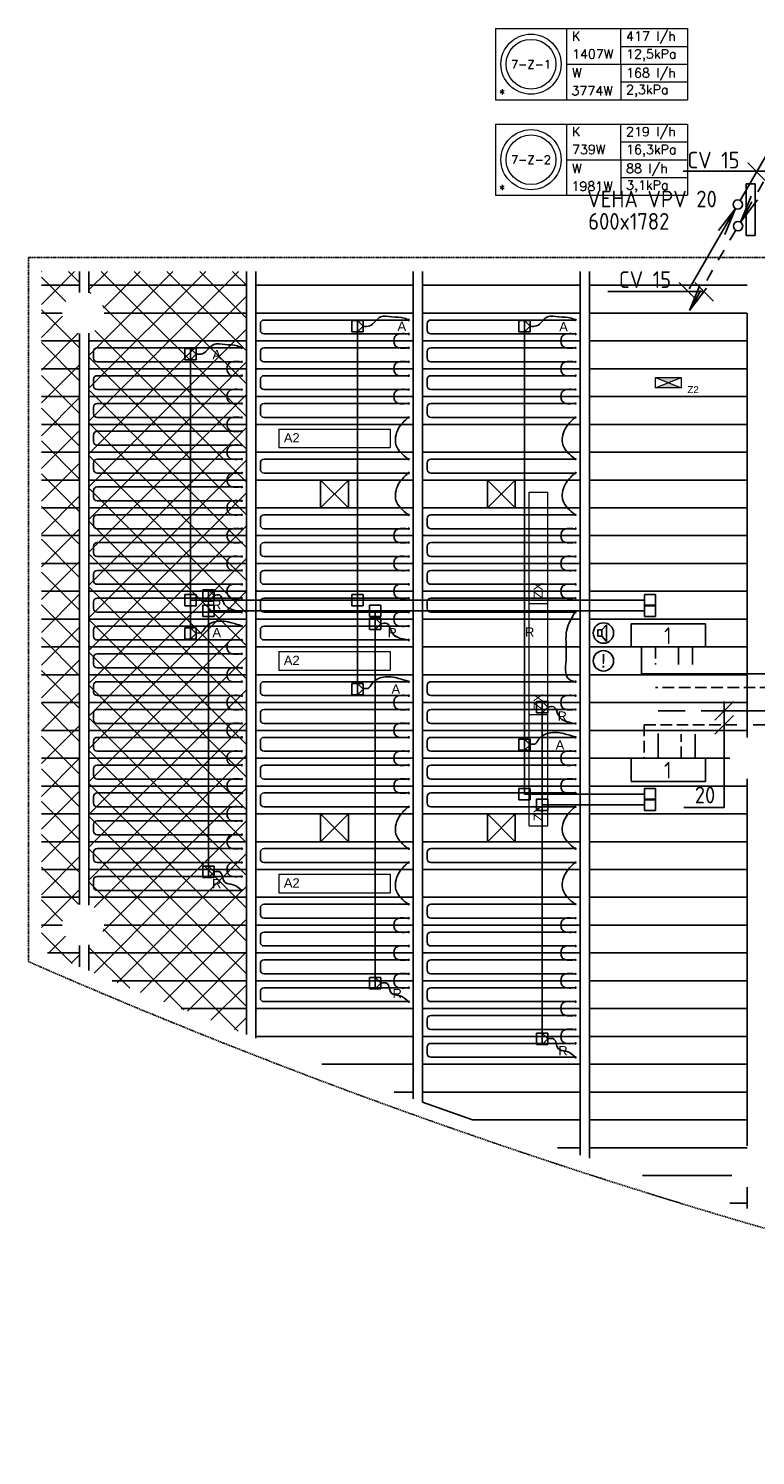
# Model space of a CAD drawing. Extents: x 51386 to 237147, y -567529 to -237881.
# Tile 3 of 16: x 109491 to 117331, y -283558 to -268171. Entities that reach past the tile are written whole.
import ezdxf
from ezdxf.enums import TextEntityAlignment as Align

# ---------------------------------------------------------------- set-up
doc = ezdxf.new("R2010")
doc.units = 0
doc.header["$LTSCALE"] = 25
for name, pattern in [('2322105', [47, 40, -7]), ('2322106', [47, 5, -2, 5, -2, 5, -2, 5, -2, 5, -2, 5, -7]), ('2322107', [2000, 1000, 1000]), ('2322108', [7, 5, -2]), ('DASHED', [0.75, 0.5, -0.25]), ('HIDDEN', [0.375, 0.25, -0.125])]:
    doc.linetypes.add(name, pattern=pattern)
doc.layers.get('0').update_dxf_attribs({"linetype": 'CONTINUOUS'})
for name, color, linetype in [('000Vermogens2', 7, 'CONTINUOUS'), ('60', 7, 'CONTINUOUS'), ('60-CV', 3, 'CONTINUOUS'), ('60-TXT', 1, 'CONTINUOUS'), ('62-GKW', 3, 'CONTINUOUS'), ('7KADERHALMOS', 2, 'CONTINUOUS'), ('Aansluiting CV en GKW', 2, 'CONTINUOUS'), ('Hoofdconstructie', 5, 'CONTINUOUS'), ('KP-koppelingen', 6, 'CONTINUOUS'), ('KP-leidingen(aanvoer)', 5, 'CONTINUOUS'), ('KP-leidingen(retour)', 1, 'CONTINUOUS'), ('KP-Lucht aanvoer', 6, 'CONTINUOUS'), ('KP-Melders', 3, 'CONTINUOUS'), ('KP-panelen', 1, 'CONTINUOUS'), ('KP-registers', 4, 'CONTINUOUS'), ('KP-slangen', 7, 'CONTINUOUS'), ('KP-tekst', 7, 'CONTINUOUS'), ('SYM-W', 7, 'CONTINUOUS'), ('WL5501--', 130, 'CONTINUOUS'), ('WL5501--_GKW-A', 4, 'CONTINUOUS'), ('WL5502--', 130, 'CONTINUOUS'), ('WL5502--_GKW-R', 4, 'HIDDEN'), ('WL561---_AANVOER', 10, 'CONTINUOUS'), ('WL561---_RETOUR', 10, 'CONTINUOUS'), ('WM570---_MATEN-M', 7, 'CONTINUOUS')]:
    doc.layers.add(name, color=color, linetype=linetype)
doc.layers.add('KP-Aluminium', color=8, linetype='CONTINUOUS', lineweight=18)
doc.layers.add('KP-Verlichting', color=2, linetype='CONTINUOUS', lineweight=18)
doc.styles.add('arial', font='ARIAL.TTF')
doc.styles.add('ISO', font='ISO.SHX')
doc.styles.add('VERWOL-1', font='ROMANS.SHX')
pattern_1 = [(45, (0, 3e-05), (-176.7767, 176.7767), []), (135, (0, 3e-05), (-176.7767, -176.7767), [])]

# ---------------------------------------------------------------- blocks, each defined once
blk = doc.blocks.new('Register A')
at = {"layer": 'KP-registers', "linetype": 'Continuous'}
for p, q in [((50, 115), (50, 185)), ((90, 225), (1644, 225)), ((90, 75), (1644, 75))]:
    blk.add_line(p, q, dxfattribs=at)
for centre in [(1650, 225), (1650, 75)]:
    blk.add_circle(centre, 6, dxfattribs=at)
for centre, start, end in [((90, 185), 90, 180), ((90, 115), 180, 270)]:
    blk.add_arc(centre, 40, start, end, dxfattribs=at)
blk = doc.blocks.new('002')
at = {"layer": '60', "color": 1, "linetype": 'Continuous'}
for p in [(-5.25, -9.09), (-2.08, -2.82), (-1.4, -3.22)]:
    blk.add_line(p, (-0.25, -0.43), dxfattribs=at)
blk.add_circle((0, 0), 0.5, dxfattribs=at)
blk = doc.blocks.new('004')
at = {"layer": '60', "color": 1, "linetype": 'Continuous'}
for p, q in [((3.42, 6.7), (5.25, 9.09)), ((4, 6.93), (5.25, 9.09)), ((4.1, 6.31), (5.25, 9.09)), ((2.75, 4.76), (3.38, 5.85)), ((1.5, 2.6), (2.13, 3.68)), ((0.25, 0.43), (0.88, 1.52))]:
    blk.add_line(p, q, dxfattribs=at)
blk.add_circle((0, 0), 0.5, dxfattribs=at)
blk = doc.blocks.new('001')
at = {"layer": '60', "color": 1, "linetype": 'Continuous'}
for p in [(0.25, 0.43), (3.42, 6.7), (4.1, 6.31)]:
    blk.add_line(p, (5.25, 9.09), dxfattribs=at)
blk.add_circle((0, 0), 0.5, dxfattribs=at)
blk = doc.blocks.new('005')
at = {"layer": '60', "color": 1, "linetype": 'Continuous'}
for p, q in [((-2.08, -2.82), (-0.25, -0.43)), ((-1.5, -2.6), (-0.25, -0.43)), ((-1.4, -3.22), (-0.25, -0.43)), ((-2.75, -4.76), (-2.13, -3.68)), ((-4, -6.93), (-3.38, -5.85)), ((-5.25, -9.09), (-4.63, -8.01))]:
    blk.add_line(p, q, dxfattribs=at)
blk.add_circle((0, 0), 0.5, dxfattribs=at)
blk = doc.blocks.new('$MAAT')
at = {"layer": 'SYM-W', "color": 1}
blk.add_line((1, 1), (-1, -1), dxfattribs=at)

msp = doc.modelspace()

# ---------------------------------------------------------------- hatches: boundary and pattern name
at = {"layer": 'KP-Aluminium', "linetype": 'Continuous'}
h = msp.add_hatch(dxfattribs=at)
h.set_pattern_fill('ANSI37', color=256, scale=2000, style=0)
h.set_pattern_definition(pattern_1)
h.paths.add_polyline_path([(110041, -275739), (109630, -275739), (109630, -276039), (110041, -276039)])
h.paths.add_polyline_path([(110041, -275439), (109630, -275439), (109630, -275739), (110041, -275739)])
h.paths.add_polyline_path([(110041, -275139), (109630, -275139), (109630, -275439), (110041, -275439)])
h.paths.add_polyline_path([(110041, -274839), (109630, -274839), (109630, -275139), (110041, -275139)])
h.paths.add_polyline_path([(110041, -274539), (109630, -274539), (109630, -274839), (110041, -274839)])
h.paths.add_polyline_path([(110041, -274239), (109630, -274239), (109630, -274539), (110041, -274539)])
h.paths.add_polyline_path([(110041, -273939), (109630, -273939), (109630, -274239), (110041, -274239)])
h.paths.add_polyline_path([(110041, -273639), (109630, -273639), (109630, -273939), (110041, -273939)])
h.paths.add_polyline_path([(110041, -273339), (109630, -273339), (109630, -273639), (110041, -273639)])
h.paths.add_polyline_path([(110041, -273039), (109630, -273039), (109630, -273339), (110041, -273339)])
h.paths.add_polyline_path([(110041, -272739), (109630, -272739), (109630, -273039), (110041, -273039)])
h.paths.add_polyline_path([(110041, -272439), (109630, -272439), (109630, -272739), (110041, -272739)])
h.paths.add_polyline_path([(110041, -272139), (109630, -272139), (109630, -272439), (110041, -272439)])
h.paths.add_polyline_path([(110041, -271839), (109630, -271839), (109630, -272139), (110041, -272139)])
h.paths.add_polyline_path([(110041, -271539), (109630, -271539), (109630, -271839), (110041, -271839)])
h.paths.add_polyline_path([(109855, -271239), (109630, -271239), (109630, -271539), (110041, -271539), (110041, -271460, -0.364674)])
h.paths.add_polyline_path([(110041, -271017), (110041, -270939), (109630, -270939), (109630, -271239), (109855, -271239, -0.364674)])
h.paths.add_polyline_path([(110041, -270789), (109630, -270789), (109630, -270939), (110041, -270939)])
h = msp.add_hatch(dxfattribs=at)
h.set_pattern_fill('ANSI37', color=256, scale=2000, style=0)
h.set_pattern_definition(pattern_1)
h.paths.add_polyline_path([(111841, -270789), (110141, -270789), (110141, -270939), (111841, -270939)])
h.paths.add_polyline_path([(111841, -270939), (110141, -270939), (110141, -271022, -0.335287), (110305, -271239), (111841, -271239)])
h.paths.add_polyline_path([(111841, -271239), (110305, -271239, -0.335287), (110141, -271455), (110141, -271539), (111841, -271539)])
h.paths.add_polyline_path([(111841, -271539), (110141, -271539), (110141, -271839), (111841, -271839)])
h.paths.add_polyline_path([(111841, -271839), (110141, -271839), (110141, -272139), (111841, -272139)])
h.paths.add_polyline_path([(111841, -272139), (110141, -272139), (110141, -272439), (111841, -272439)])
h.paths.add_polyline_path([(111841, -272439), (110141, -272439), (110141, -272739), (111841, -272739)])
h.paths.add_polyline_path([(111841, -272739), (110141, -272739), (110141, -273039), (111841, -273039)])
h.paths.add_polyline_path([(111841, -273039), (110141, -273039), (110141, -273339), (111841, -273339)])
h.paths.add_polyline_path([(111841, -273339), (110141, -273339), (110141, -273639), (111841, -273639)])
h.paths.add_polyline_path([(111841, -273639), (110141, -273639), (110141, -273939), (111841, -273939)])
h.paths.add_polyline_path([(111841, -273939), (110141, -273939), (110141, -274239), (111841, -274239)])
h.paths.add_polyline_path([(111841, -274239), (110141, -274239), (110141, -274539), (111841, -274539)])
h.paths.add_polyline_path([(111841, -274539), (110141, -274539), (110141, -274839), (111841, -274839)])
h.paths.add_polyline_path([(111841, -274839), (110141, -274839), (110141, -275139), (111841, -275139)])
h.paths.add_polyline_path([(111841, -275139), (110141, -275139), (110141, -275439), (111841, -275439)])
h.paths.add_polyline_path([(111841, -275439), (110141, -275439), (110141, -275739), (111841, -275739)])
h.paths.add_polyline_path([(111841, -275739), (110141, -275739), (110141, -276039), (111841, -276039)])
h.paths.add_polyline_path([(111841, -276039), (110141, -276039), (110141, -276339), (111841, -276339)])
h.paths.add_polyline_path([(111841, -276339), (110141, -276339), (110141, -276639), (111841, -276639)])
h.paths.add_polyline_path([(111841, -276639), (110141, -276639), (110141, -276939), (111841, -276939)])
h.paths.add_polyline_path([(111841, -276939), (110141, -276939), (110141, -277239), (111841, -277239)])
h.paths.add_polyline_path([(111841, -277239), (110141, -277239), (110141, -277539), (111841, -277539)])
h = msp.add_hatch(dxfattribs=at)
h.set_pattern_fill('ANSI37', color=256, scale=2000, style=0)
h.set_pattern_definition(pattern_1)
h.paths.add_polyline_path([(111841, -277539), (110141, -277539), (110141, -277622, -0.335287), (110305, -277839), (111841, -277839)])
h.paths.add_polyline_path([(111841, -277839), (110305, -277839, -0.101689), (110286, -277927, 0.002135), (110787, -278139), (111841, -278139)])
h.paths.add_polyline_path([(110286, -277927, -0.225897), (110141, -278055), (110141, -278139), (110787, -278139, -0.002135)])
h.paths.add_polyline_path([(110787, -278139), (110141, -278139), (110141, -278330), (110167, -278342), (110392, -278439), (111519, -278439, -0.003109)])
h.paths.add_polyline_path([(111841, -278139), (110787, -278139, 0.003109), (111519, -278439), (111841, -278439)])
h.paths.add_polyline_path([(111841, -278567, -0.001361), (111519, -278439), (110392, -278439), (110545, -278505), (111137, -278739), (111841, -278739)])
h.paths.add_polyline_path([(111841, -278439), (111519, -278439, 0.001361), (111841, -278567)], flags=17)
h.paths.add_polyline_path([(111841, -278739), (111137, -278739), (111841, -279017)])
h.paths.add_polyline_path([(110041, -278139), (109697, -278139), (110041, -278287)])
h.paths.add_polyline_path([(109855, -277839), (109630, -277839), (109630, -277874), (109630, -278003), (109630, -278110), (109697, -278139), (110041, -278139), (110041, -278060, -0.364674)])
h.paths.add_polyline_path([(110041, -277617), (110041, -277539), (109630, -277539), (109630, -277839), (109855, -277839, -0.364674)])
h.paths.add_polyline_path([(110041, -277239), (109630, -277239), (109630, -277539), (110041, -277539)])
h.paths.add_polyline_path([(110041, -276939), (109630, -276939), (109630, -277239), (110041, -277239)])
h.paths.add_polyline_path([(110041, -276639), (109630, -276639), (109630, -276939), (110041, -276939)])
h.paths.add_polyline_path([(110041, -276339), (109630, -276339), (109630, -276639), (110041, -276639)])
h.paths.add_polyline_path([(110041, -276039), (109630, -276039), (109630, -276339), (110041, -276339)])
at = {"layer": 'KP-Verlichting', "linetype": 'Continuous'}
h = msp.add_hatch(color=256, dxfattribs=at)
h.paths.add_polyline_path([(116254, -271932), (116391, -271989), (116528, -271932)])
h.paths.add_polyline_path([(116528, -272045), (116391, -271989), (116254, -272045)])

# ---------------------------------------------------------------- linework, layer by layer
at = {"linetype": 'DASHED'}
msp.add_line((109491, -278232), (109491, -270639), dxfattribs=at)
at = {"layer": '000Vermogens2', "linetype": 'Continuous', "lineweight": 0}
for p, q in [((114526, -268171), (114526, -268938)), ((114526, -268171), (116599, -268171)), ((115294, -268171), (115294, -268938)), ((115879, -268555), (115879, -268171)), ((116599, -268171), (116599, -268938)), ((115879, -268363), (116599, -268363)), ((115294, -268555), (116599, -268555)), ((115879, -268555), (115879, -268938)), ((115879, -268746), (116599, -268746)), ((114526, -268938), (116599, -268938)), ((114526, -269201), (114526, -269969)), ((114526, -269201), (116599, -269201)), ((115294, -269201), (115294, -269969)), ((115879, -269585), (115879, -269201)), ((116599, -269201), (116599, -269969)), ((115879, -269393), (116599, -269393)), ((115294, -269585), (116599, -269585)), ((115879, -269585), (115879, -269969)), ((115879, -269777), (116599, -269777)), ((114526, -269969), (116599, -269969))]:
    msp.add_line(p, q, dxfattribs=at)
for centre, radius in [((114910, -268555), 324), ((114910, -268555), 268), ((114910, -269585), 324), ((114910, -269585), 268)]:
    msp.add_circle(centre, radius, dxfattribs=at)
at = {"layer": '60', "color": 2, "linetype": 'Continuous'}
for p, q in [((117229, -269846), (117229, -270403)), ((117329, -269846), (117329, -270403))]:
    msp.add_line(p, q, dxfattribs=at)
at = {"layer": '60-CV', "color": 7}
for p, q in [((116550, -269708), (117586, -269708)), ((115737, -271006), (116773, -271006))]:
    msp.add_line(p, q, dxfattribs=at)
at = {"layer": '62-GKW', "color": 7}
for p, q in [((116993, -276572), (116993, -275428)), ((116559, -276572), (116993, -276572))]:
    msp.add_line(p, q, dxfattribs=at)
at = {"layer": '7KADERHALMOS', "linetype": 'Continuous'}
for p, q in [((117229, -269846), (117329, -269846)), ((117229, -270403), (117329, -270403))]:
    msp.add_line(p, q, dxfattribs=at)
at = {"layer": 'Aansluiting CV en GKW', "color": 2}
msp.add_line((115991, -276039), (115991, -276289), dxfattribs=at)
msp.add_lwpolyline([(115991, -274839), (116791, -274839), (116791, -274589), (115991, -274589)], close=True, dxfattribs=at)
at = {"layer": 'Hoofdconstructie', "linetype": 'Continuous'}
for p, q in [((110041, -271017), (110041, -270789)), ((110141, -271022), (110141, -270789)), ((111841, -279017), (111841, -270789)), ((111941, -279057), (111941, -270789)), ((113641, -279713), (113641, -270789)), ((113741, -279749), (113741, -270789)), ((115441, -280319), (115441, -270789)), ((115541, -280352), (115541, -270789)), ((117241, -275817), (117241, -271239)), ((110041, -277617), (110041, -271460)), ((110141, -277622), (110141, -271455)), ((117241, -280220), (117241, -276260)), ((110041, -278287), (110041, -278060)), ((110141, -278330), (110141, -278055)), ((117241, -280894), (117241, -280664))]:
    msp.add_line(p, q, dxfattribs=at)
at = {"layer": 'KP-koppelingen', "linetype": 'Continuous'}
for p, q in [((112978, -271320), (113100, -271320)), ((112978, -271320), (112978, -271442)), ((113100, -271381), (113039, -271320)), ((113039, -271320), (113039, -271442)), ((113039, -271442), (113100, -271381)), ((113100, -271320), (113100, -271442)), ((114778, -271320), (114900, -271320)), ((114778, -271320), (114778, -271442)), ((114900, -271381), (114839, -271320)), ((114839, -271320), (114839, -271442)), ((114839, -271442), (114900, -271381)), ((114900, -271320), (114900, -271442)), ((112978, -271442), (113100, -271442)), ((114778, -271442), (114900, -271442)), ((111178, -271620), (111300, -271620)), ((111178, -271620), (111178, -271742)), ((111300, -271681), (111239, -271620)), ((111239, -271620), (111239, -271742)), ((111239, -271742), (111300, -271681)), ((111300, -271620), (111300, -271742)), ((111178, -271742), (111300, -271742)), ((111178, -274275), (111300, -274275)), ((111178, -274275), (111178, -274397)), ((111300, -274275), (111300, -274397)), ((111370, -274222), (111492, -274222)), ((111370, -274222), (111370, -274344)), ((111370, -274344), (111492, -274344)), ((111492, -274283), (111431, -274222)), ((111431, -274222), (111431, -274344)), ((111431, -274344), (111492, -274283)), ((111492, -274222), (111492, -274344)), ((112978, -274275), (113100, -274275)), ((112978, -274275), (112978, -274397)), ((113100, -274275), (113100, -274397)), ((116133, -274275), (116254, -274275)), ((116133, -274275), (116133, -274397)), ((116254, -274275), (116254, -274397)), ((111178, -274397), (111300, -274397)), ((111370, -274390), (111492, -274390)), ((111370, -274390), (111370, -274512)), ((111492, -274390), (111492, -274512)), ((112978, -274397), (113100, -274397)), ((113170, -274390), (113292, -274390)), ((113170, -274390), (113170, -274512)), ((113292, -274390), (113292, -274512)), ((116133, -274390), (116254, -274390)), ((116133, -274390), (116133, -274512)), ((116133, -274397), (116254, -274397)), ((116254, -274390), (116254, -274512)), ((111178, -274632), (111300, -274632)), ((111178, -274632), (111178, -274754)), ((111300, -274693), (111239, -274632)), ((111239, -274632), (111239, -274754)), ((111300, -274632), (111300, -274754)), ((111370, -274512), (111492, -274512)), ((113170, -274512), (113292, -274512)), ((113170, -274528), (113292, -274528)), ((113170, -274528), (113170, -274650)), ((113170, -274650), (113292, -274650)), ((113292, -274589), (113231, -274528)), ((113231, -274528), (113231, -274650)), ((113231, -274650), (113292, -274589)), ((113292, -274528), (113292, -274650)), ((116133, -274512), (116254, -274512)), ((111178, -274754), (111300, -274754)), ((111239, -274754), (111300, -274693)), ((112978, -275232), (113100, -275232)), ((112978, -275232), (112978, -275354)), ((113100, -275293), (113039, -275232)), ((113039, -275232), (113039, -275354)), ((113100, -275232), (113100, -275354)), ((112978, -275354), (113100, -275354)), ((113039, -275354), (113100, -275293)), ((114970, -275428), (115092, -275428)), ((114970, -275428), (114970, -275550)), ((115092, -275489), (115031, -275428)), ((115031, -275428), (115031, -275550)), ((115092, -275428), (115092, -275550)), ((114970, -275550), (115092, -275550)), ((115031, -275550), (115092, -275489)), ((114778, -275832), (114900, -275832)), ((114778, -275832), (114778, -275954)), ((114900, -275893), (114839, -275832)), ((114839, -275832), (114839, -275954)), ((114839, -275954), (114900, -275893)), ((114900, -275832), (114900, -275954)), ((114778, -275954), (114900, -275954)), ((114778, -276365), (114900, -276365)), ((114778, -276365), (114778, -276487)), ((114778, -276487), (114900, -276487)), ((114900, -276365), (114900, -276487)), ((114970, -276481), (115092, -276481)), ((114970, -276481), (114970, -276602)), ((115092, -276481), (115092, -276602)), ((116133, -276365), (116254, -276365)), ((116133, -276365), (116133, -276487)), ((116133, -276481), (116254, -276481)), ((116133, -276481), (116133, -276602)), ((116133, -276487), (116254, -276487)), ((116254, -276365), (116254, -276487)), ((116254, -276481), (116254, -276602)), ((114970, -276602), (115092, -276602)), ((116133, -276602), (116254, -276602)), ((111370, -277204), (111492, -277204)), ((111370, -277204), (111370, -277326)), ((111492, -277265), (111431, -277204)), ((111431, -277204), (111431, -277326)), ((111431, -277326), (111492, -277265)), ((111492, -277204), (111492, -277326)), ((111370, -277326), (111492, -277326)), ((113170, -278404), (113292, -278404)), ((113170, -278404), (113170, -278526)), ((113292, -278465), (113231, -278404)), ((113231, -278404), (113231, -278526)), ((113231, -278526), (113292, -278465)), ((113292, -278404), (113292, -278526)), ((113170, -278526), (113292, -278526)), ((114970, -279004), (115092, -279004)), ((114970, -279004), (114970, -279126)), ((115092, -279065), (115031, -279004)), ((115031, -279004), (115031, -279126)), ((115031, -279126), (115092, -279065)), ((115092, -279004), (115092, -279126)), ((114970, -279126), (115092, -279126))]:
    msp.add_line(p, q, dxfattribs=at)
at = {"layer": 'KP-leidingen(aanvoer)', "linetype": 'Continuous'}
for p, q in [((113039, -271442), (113039, -275232)), ((114839, -271442), (114839, -276426)), ((111239, -271742), (111239, -274632)), ((111239, -274336), (116133, -274336)), ((114839, -276426), (116133, -276426))]:
    msp.add_line(p, q, dxfattribs=at)
at = {"layer": 'KP-leidingen(retour)', "linetype": 'Continuous'}
for p, q in [((111431, -274344), (111431, -277204)), ((111431, -274451), (116133, -274451)), ((113231, -274451), (113231, -278404)), ((115031, -275550), (115031, -279004)), ((115031, -276542), (116133, -276542))]:
    msp.add_line(p, q, dxfattribs=at)
at = {"layer": 'KP-Lucht aanvoer', "linetype": 'Continuous'}
for p, q in [((112641, -273039), (112641, -273339)), ((112641, -273039), (112941, -273039)), ((112641, -273339), (112941, -273039)), ((112641, -273039), (112941, -273339)), ((112941, -273039), (112941, -273339)), ((114441, -273039), (114441, -273339)), ((114441, -273039), (114741, -273039)), ((114441, -273339), (114741, -273039)), ((114441, -273039), (114741, -273339)), ((114741, -273039), (114741, -273339)), ((112641, -273339), (112941, -273339)), ((114441, -273339), (114741, -273339)), ((112641, -276639), (112641, -276939)), ((112641, -276639), (112941, -276639)), ((112641, -276939), (112941, -276639)), ((112641, -276639), (112941, -276939)), ((112941, -276639), (112941, -276939)), ((114441, -276639), (114441, -276939)), ((114441, -276639), (114741, -276639)), ((114441, -276939), (114741, -276639)), ((114441, -276639), (114741, -276939)), ((114741, -276639), (114741, -276939)), ((112641, -276939), (112941, -276939)), ((114441, -276939), (114741, -276939))]:
    msp.add_line(p, q, dxfattribs=at)
at = {"layer": 'KP-Melders', "linetype": 'Continuous'}
for p, q in [((115631, -274654), (115674, -274654)), ((115631, -274654), (115631, -274724)), ((115674, -274654), (115726, -274599)), ((115674, -274654), (115674, -274724)), ((115726, -274599), (115726, -274780)), ((115631, -274724), (115674, -274724)), ((115631, -274724), (115674, -274724)), ((115674, -274724), (115726, -274780))]:
    msp.add_line(p, q, dxfattribs=at)
for centre in [(115691, -274689), (115691, -274989)]:
    msp.add_circle(centre, 110, dxfattribs=at)
at = {"layer": 'KP-panelen', "linetype": 'Continuous'}
for p, q in [((109630, -270939), (110041, -270939)), ((110141, -270939), (111841, -270939)), ((111941, -270939), (113641, -270939)), ((113741, -270939), (115441, -270939)), ((115541, -270939), (117241, -270939)), ((109630, -271239), (109855, -271239)), ((110305, -271239), (111841, -271239)), ((111941, -271239), (113641, -271239)), ((113741, -271239), (115441, -271239)), ((115541, -271239), (117241, -271239)), ((109630, -271539), (110041, -271539)), ((110141, -271539), (111841, -271539)), ((111941, -271539), (113641, -271539)), ((113741, -271539), (115441, -271539)), ((115541, -271539), (117241, -271539)), ((109630, -271839), (110041, -271839)), ((110141, -271839), (111841, -271839)), ((111941, -271839), (113641, -271839)), ((113741, -271839), (115441, -271839)), ((115541, -271839), (117241, -271839)), ((109630, -272139), (110041, -272139)), ((110141, -272139), (111841, -272139)), ((111941, -272139), (113641, -272139)), ((113741, -272139), (115441, -272139)), ((115541, -272139), (117241, -272139)), ((109630, -272439), (110041, -272439)), ((110141, -272439), (111841, -272439)), ((111941, -272439), (113641, -272439)), ((113741, -272439), (115441, -272439)), ((115541, -272439), (117241, -272439)), ((109630, -272739), (110041, -272739)), ((110141, -272739), (111841, -272739)), ((111941, -272739), (113641, -272739)), ((113741, -272739), (115441, -272739)), ((115541, -272739), (117241, -272739)), ((109630, -273039), (110041, -273039)), ((110141, -273039), (111841, -273039)), ((111941, -273039), (113641, -273039)), ((113741, -273039), (115441, -273039)), ((115541, -273039), (117241, -273039)), ((109630, -273339), (110041, -273339)), ((110141, -273339), (111841, -273339)), ((111941, -273339), (113641, -273339)), ((113741, -273339), (115441, -273339)), ((115541, -273339), (117241, -273339)), ((109630, -273639), (110041, -273639)), ((110141, -273639), (111841, -273639)), ((111941, -273639), (113641, -273639)), ((113741, -273639), (115441, -273639)), ((115541, -273639), (117241, -273639)), ((109630, -273939), (110041, -273939)), ((110141, -273939), (111841, -273939)), ((111941, -273939), (113641, -273939)), ((113741, -273939), (115441, -273939)), ((115541, -273939), (117241, -273939)), ((109630, -274239), (110041, -274239)), ((110141, -274239), (111841, -274239)), ((111941, -274239), (113641, -274239)), ((113741, -274239), (115441, -274239)), ((115541, -274239), (117241, -274239)), ((109630, -274539), (110041, -274539)), ((110141, -274539), (111841, -274539)), ((111941, -274539), (113641, -274539)), ((113741, -274539), (115441, -274539)), ((115541, -274539), (117241, -274539)), ((109630, -274839), (110041, -274839)), ((110141, -274839), (111841, -274839)), ((111941, -274839), (113641, -274839)), ((113741, -274839), (115441, -274839)), ((115541, -274839), (117241, -274839)), ((109630, -275139), (110041, -275139)), ((110141, -275139), (111841, -275139)), ((111941, -275139), (113641, -275139)), ((113741, -275139), (115441, -275139)), ((115541, -275139), (117241, -275139)), ((109630, -275439), (110041, -275439)), ((110141, -275439), (111841, -275439)), ((111941, -275439), (113641, -275439)), ((113741, -275439), (115441, -275439)), ((115541, -275439), (117241, -275439)), ((109630, -275739), (110041, -275739)), ((110141, -275739), (111841, -275739)), ((111941, -275739), (113641, -275739)), ((113741, -275739), (115441, -275739)), ((115541, -275739), (117241, -275739)), ((109630, -276039), (110041, -276039)), ((110141, -276039), (111841, -276039)), ((111941, -276039), (113641, -276039)), ((113741, -276039), (115441, -276039)), ((115541, -276039), (117055, -276039)), ((109630, -276339), (110041, -276339)), ((110141, -276339), (111841, -276339)), ((111941, -276339), (113641, -276339)), ((113741, -276339), (115441, -276339)), ((115541, -276339), (117241, -276339)), ((109630, -276639), (110041, -276639)), ((110141, -276639), (111841, -276639)), ((111941, -276639), (113641, -276639)), ((113741, -276639), (115441, -276639)), ((115541, -276639), (117241, -276639)), ((109630, -276939), (110041, -276939)), ((110141, -276939), (111841, -276939)), ((111941, -276939), (113641, -276939)), ((113741, -276939), (115441, -276939)), ((115541, -276939), (117241, -276939)), ((109630, -277239), (110041, -277239)), ((110141, -277239), (111841, -277239)), ((111941, -277239), (113641, -277239)), ((113741, -277239), (115441, -277239)), ((115541, -277239), (117241, -277239)), ((109630, -277539), (110041, -277539)), ((110141, -277539), (111841, -277539)), ((111941, -277539), (113641, -277539)), ((113741, -277539), (115441, -277539)), ((115541, -277539), (117241, -277539)), ((109630, -277839), (109855, -277839)), ((110305, -277839), (111841, -277839)), ((111941, -277839), (113641, -277839)), ((113741, -277839), (115441, -277839)), ((115541, -277839), (117241, -277839)), ((109697, -278139), (110041, -278139)), ((110141, -278139), (111841, -278139)), ((111941, -278139), (113641, -278139)), ((113741, -278139), (115441, -278139)), ((115541, -278139), (117241, -278139)), ((110392, -278439), (111841, -278439)), ((111941, -278439), (113641, -278439)), ((113741, -278439), (115441, -278439)), ((115541, -278439), (117241, -278439)), ((111137, -278739), (111841, -278739)), ((111941, -278739), (113641, -278739)), ((113741, -278739), (115441, -278739)), ((115541, -278739), (117241, -278739)), ((111941, -279039), (113641, -279039)), ((113741, -279039), (115441, -279039)), ((115541, -279039), (117241, -279039)), ((112654, -279339), (113641, -279339)), ((113741, -279339), (115441, -279339)), ((115541, -279339), (117241, -279339)), ((113433, -279639), (113641, -279639)), ((113741, -279639), (115441, -279639)), ((115541, -279639), (117241, -279639)), ((114279, -279939), (113741, -279749)), ((114279, -279939), (115441, -279939)), ((115541, -279939), (117241, -279939)), ((115194, -280239), (115441, -280239)), ((115541, -280239), (117241, -280239)), ((116111, -280539), (117076, -280539)), ((117055, -280839), (117241, -280839))]:
    msp.add_line(p, q, dxfattribs=at)
at = {"layer": 'KP-slangen', "linetype": 'Continuous'}
for points in [[(113101, -271381), (113169, -271377), (113288, -271279), (113410, -271279), (113542, -271293), (113596, -271317)], [(114901, -271381), (114969, -271377), (115088, -271279), (115210, -271279), (115342, -271293), (115396, -271317)], [(111301, -271681), (111369, -271677), (111488, -271579), (111610, -271579), (111742, -271593), (111796, -271617)], [(113585, -271464), (113443, -271493), (113443, -271585), (113585, -271614)], [(115385, -271464), (115243, -271493), (115243, -271585), (115385, -271614)], [(111785, -271764), (111643, -271793), (111643, -271885), (111785, -271914)], [(113585, -271764), (113443, -271793), (113443, -271885), (113585, -271914)], [(115385, -271764), (115243, -271793), (115243, -271885), (115385, -271914)], [(111785, -272064), (111643, -272093), (111643, -272185), (111785, -272214)], [(113585, -272064), (113443, -272093), (113443, -272185), (113585, -272214)], [(115385, -272064), (115243, -272093), (115243, -272185), (115385, -272214)], [(111785, -272364), (111643, -272393), (111643, -272485), (111785, -272514)], [(113585, -272364), (113478, -272488), (113454, -272658), (113585, -272814)], [(115385, -272364), (115278, -272488), (115254, -272658), (115385, -272814)], [(111785, -272664), (111643, -272693), (111643, -272785), (111785, -272814)], [(111785, -272964), (111643, -272993), (111643, -273085), (111785, -273114)], [(113585, -272964), (113478, -273088), (113454, -273258), (113585, -273414)], [(115385, -272964), (115278, -273088), (115254, -273258), (115385, -273414)], [(111785, -273264), (111643, -273293), (111643, -273385), (111785, -273414)], [(111785, -273564), (111643, -273593), (111643, -273685), (111785, -273714)], [(113585, -273564), (113443, -273593), (113443, -273685), (113585, -273714)], [(115385, -273564), (115243, -273593), (115243, -273685), (115385, -273714)], [(111785, -273864), (111643, -273893), (111643, -273985), (111785, -274014)], [(113585, -273864), (113443, -273893), (113443, -273985), (113585, -274014)], [(115385, -273864), (115243, -273893), (115243, -273985), (115385, -274014)], [(111785, -274164), (111643, -274193), (111643, -274285), (111785, -274314)], [(113585, -274164), (113443, -274193), (113443, -274285), (113585, -274314)], [(115385, -274164), (115243, -274193), (115243, -274285), (115385, -274314)], [(111492, -274287), (111550, -274279), (111598, -274366), (111638, -274414), (111720, -274446), (111792, -274462)], [(113585, -274464), (113443, -274493), (113443, -274585), (113585, -274614)], [(115385, -274464), (115297, -274653), (115290, -274939), (115328, -275193), (115385, -275214)], [(111303, -274688), (111361, -274680), (111385, -274648), (111500, -274568), (111664, -274574), (111795, -274613)], [(113292, -274589), (113356, -274585), (113404, -274672), (113444, -274720), (113526, -274752), (113598, -274768)], [(111785, -274764), (111643, -274793), (111643, -274885), (111785, -274914)], [(111785, -275064), (111643, -275093), (111643, -275185), (111785, -275214)], [(113103, -275288), (113161, -275280), (113185, -275248), (113300, -275168), (113464, -275174), (113595, -275213)], [(111785, -275364), (111643, -275393), (111643, -275485), (111785, -275514)], [(113585, -275364), (113443, -275393), (113443, -275485), (113585, -275514)], [(115385, -275364), (115243, -275393), (115243, -275485), (115385, -275514)], [(115092, -275489), (115156, -275485), (115204, -275572), (115244, -275620), (115326, -275652), (115398, -275668)], [(111785, -275664), (111643, -275693), (111643, -275785), (111785, -275814)], [(113585, -275664), (113443, -275693), (113443, -275785), (113585, -275814)], [(114903, -275888), (114961, -275880), (114985, -275848), (115100, -275768), (115264, -275774), (115395, -275813)], [(111785, -275964), (111643, -275993), (111643, -276085), (111785, -276114)], [(113585, -275964), (113443, -275993), (113443, -276085), (113585, -276114)], [(115385, -275964), (115243, -275993), (115243, -276085), (115385, -276114)], [(111785, -276264), (111643, -276293), (111643, -276385), (111785, -276414)], [(113585, -276264), (113443, -276293), (113443, -276385), (113585, -276414)], [(115385, -276264), (115243, -276293), (115243, -276385), (115385, -276414)], [(111785, -276564), (111643, -276593), (111643, -276685), (111785, -276714)], [(113585, -276564), (113478, -276688), (113454, -276858), (113585, -277014)], [(115385, -276564), (115278, -276688), (115254, -276858), (115385, -277014)], [(111785, -276864), (111643, -276893), (111643, -276985), (111785, -277014)], [(111491, -277265), (111558, -277267), (111603, -277371), (111699, -277403), (111792, -277466)], [(111785, -277164), (111643, -277193), (111643, -277285), (111785, -277314)], [(113585, -277164), (113478, -277288), (113454, -277458), (113585, -277614)], [(115385, -277164), (115278, -277288), (115254, -277458), (115385, -277614)], [(113585, -277764), (113443, -277793), (113443, -277885), (113585, -277914)], [(115385, -277764), (115243, -277793), (115243, -277885), (115385, -277914)], [(113585, -278064), (113443, -278093), (113443, -278185), (113585, -278214)], [(115385, -278064), (115243, -278093), (115243, -278185), (115385, -278214)], [(113585, -278364), (113443, -278393), (113443, -278485), (113585, -278514)], [(115385, -278364), (115243, -278393), (115243, -278485), (115385, -278514)], [(113291, -278465), (113358, -278467), (113403, -278571), (113499, -278603), (113592, -278666)], [(115385, -278664), (115243, -278693), (115243, -278785), (115385, -278814)], [(115385, -278964), (115243, -278993), (115243, -279085), (115385, -279114)], [(115091, -279065), (115158, -279067), (115203, -279171), (115299, -279203), (115392, -279266)]]:
    msp.add_spline(points, degree=3, dxfattribs=at)
at = {"layer": 'KP-Verlichting', "linetype": 'Continuous'}
for p, q in [((116254, -271932), (116528, -271932)), ((116254, -272045), (116254, -271932)), ((116254, -272045), (116528, -271932)), ((116254, -271932), (116528, -272045)), ((116528, -272045), (116254, -272045)), ((116528, -271932), (116528, -272045)), ((112191, -272489), (113391, -272489)), ((112191, -272489), (112191, -272689)), ((113391, -272489), (113391, -272689)), ((112191, -272689), (113391, -272689)), ((114892, -274369), (114892, -273169)), ((114892, -273169), (115092, -273169)), ((115092, -274369), (115092, -273169)), ((114892, -275569), (114892, -274369)), ((114892, -274369), (115092, -274369)), ((114892, -274369), (115092, -274369)), ((115092, -275569), (115092, -274369)), ((112191, -274889), (113391, -274889)), ((112191, -274889), (112191, -275089)), ((113391, -274889), (113391, -275089)), ((112191, -275089), (113391, -275089)), ((114892, -276769), (114892, -275569)), ((114892, -275569), (115092, -275569)), ((114892, -275569), (115092, -275569)), ((115092, -276769), (115092, -275569)), ((114892, -276769), (115092, -276769)), ((112191, -277289), (113391, -277289)), ((112191, -277289), (112191, -277489)), ((113391, -277289), (113391, -277489)), ((112191, -277489), (113391, -277489))]:
    msp.add_line(p, q, dxfattribs=at)
at = {"layer": 'SYM-W', "color": 7}
for p, q in [((117247, -269620), (117447, -269820)), ((116509, -270909), (116709, -271109)), ((116677, -270909), (116877, -271109))]:
    msp.add_line(p, q, dxfattribs=at)
at = {"layer": 'SYM-W', "color": 2, "linetype": 'Continuous'}
for p, q in [((116791, -276039), (115991, -276039)), ((116791, -276289), (116791, -276039)), ((115991, -276289), (116791, -276289))]:
    msp.add_line(p, q, dxfattribs=at)
at = {"layer": 'WL5501--', "linetype": '2322105'}
for p, q in [((118921, -275528), (116281, -275528)), ((116281, -275771), (116281, -276039))]:
    msp.add_line(p, q, dxfattribs=at)
at = {"layer": 'WL5501--_GKW-A'}
msp.add_line((116502, -275028), (116502, -274839), dxfattribs=at)
at = {"layer": 'WL5502--', "linetype": '2322106'}
for q in [(119363, -275678), (116131, -276039)]:
    msp.add_line((116131, -275678), q, dxfattribs=at)
at = {"layer": 'WL5502--_GKW-R'}
msp.add_line((116652, -275028), (116652, -274839), dxfattribs=at)
at = {"layer": 'WL561---_AANVOER', "linetype": '2322107'}
for p, q in [((116102, -275128), (116102, -274839)), ((124504, -275128), (116102, -275128)), ((116681, -275778), (116681, -276039))]:
    msp.add_line(p, q, dxfattribs=at)
at = {"layer": 'WL561---_RETOUR', "linetype": '2322108'}
for p, q in [((116252, -274839), (116252, -275028)), ((124504, -275278), (116252, -275278)), ((116531, -276039), (116531, -275778))]:
    msp.add_line(p, q, dxfattribs=at)
at = {"layer": 'WM570---_MATEN-M', "linetype": 'DASHED'}
msp.add_line((109491, -270639), (121835, -270639), dxfattribs=at)
msp.add_arc((135291, -219400), 64241, 246.32069, 267.09158, dxfattribs=at)

# ---------------------------------------------------------------- block references
at = {"layer": '62-GKW', "color": 7, "xscale": 100, "yscale": 100, "zscale": 100}
for p in [(116993, -275528), (116993, -275678)]:
    msp.add_blockref('$MAAT', p, dxfattribs=at)
at = {"layer": 'KP-registers', "linetype": 'Continuous'}
for p in [(111941, -271539), (113741, -271539), (110141, -271839), (111941, -271839), (113741, -271839), (110141, -272139), (111941, -272139), (113741, -272139), (110141, -272439), (111941, -272439), (113741, -272439), (110141, -272739), (110141, -273039), (111941, -273039), (113741, -273039), (110141, -273339), (110141, -273639), (111941, -273639), (113741, -273639), (110141, -273939), (111941, -273939), (113741, -273939), (110141, -274239), (111941, -274239), (113741, -274239), (110141, -274539), (111941, -274539), (113741, -274539), (110141, -274839), (111941, -274839), (110141, -275139), (110141, -275439), (111941, -275439), (113741, -275439), (110141, -275739), (111941, -275739), (113741, -275739), (110141, -276039), (111941, -276039), (113741, -276039), (110141, -276339), (111941, -276339), (113741, -276339), (110141, -276639), (111941, -276639), (113741, -276639), (110141, -276939), (110141, -277239), (111941, -277239), (113741, -277239), (110141, -277539), (111941, -277839), (113741, -277839), (111941, -278139), (113741, -278139), (111941, -278439), (113741, -278439), (111941, -278739), (113741, -278739), (113741, -279039), (113741, -279339)]:
    msp.add_blockref('Register A', p, dxfattribs=at)
at = {"layer": 'WL561---_AANVOER', "linetype": '2322107', "xscale": 100, "yscale": 100, "zscale": 100}
for name in ['001', '002']:
    msp.add_blockref(name, (117140, -270068), dxfattribs=at)
at = {"layer": 'WL561---_RETOUR', "linetype": '2322108', "xscale": 100, "yscale": 100, "zscale": 100, "rotation": 180}
for name in ['005', '004']:
    msp.add_blockref(name, (117143, -270301), dxfattribs=at)

# ---------------------------------------------------------------- texts
at = {"layer": '000Vermogens2', "linetype": 'Continuous', "lineweight": 0, "style": 'VERWOL-1'}
for s, p in [('417 l/h', (115935, -268303)), ('K', (115352, -268303)), ('1407W', (115352, -268495)), ('12,5kPa', (115935, -268495)), ('W', (115352, -268699)), ('168 l/h', (115935, -268699)), ('3774W', (115346, -268891)), ('2,3kPa', (115935, -268879)), ('*', (114565, -268925)), ('K', (115352, -269333)), ('219 l/h', (115935, -269333)), ('739W', (115352, -269525)), ('16,3kPa', (115935, -269525)), ('W', (115352, -269729)), ('88 l/h', (115935, -269729)), ('*', (114565, -269955)), ('1981W', (115346, -269921)), ('3,1kPa', (115935, -269909))]:
    msp.add_text(s, height=100, dxfattribs=at).set_placement(p)
for s, p in [('7-Z-1', (114910, -268555)), ('7-Z-2', (114910, -269585))]:
    msp.add_text(s, height=90, dxfattribs=at).set_placement(p, align=Align.MIDDLE_CENTER)
at = {"layer": '60-CV', "color": 7, "style": 'ISO'}
for p in [(116596, -269679), (115858, -270968)]:
    msp.add_text('CV 15', height=180, dxfattribs=at).set_placement(p)
at = {"layer": '60-TXT', "color": 7, "linetype": 'Continuous', "style": 'ISO'}
for s, p in [('VEHA VPV 20', (115516, -270099)), ('600x1782', (115527, -270340))]:
    msp.add_text(s, height=180, dxfattribs=at).set_placement(p)
at = {"layer": '62-GKW', "color": 7, "style": 'ISO'}
msp.add_text(' 20', height=180, dxfattribs=at).set_placement((116573, -276526))
at = {"layer": 'Aansluiting CV en GKW', "color": 1, "linetype": 'Continuous', "style": 'ISO'}
for p in [(116345, -274808), (116345, -276258)]:
    msp.add_text('1', height=180, dxfattribs=at).set_placement(p)
at = {"layer": 'KP-Melders', "linetype": 'Continuous', "insert": (115691, -274989), "char_height": 150, "attachment_point": 5, "style": 'arial'}
msp.add_mtext('\\A1;!', dxfattribs=at)
at = {"layer": 'KP-tekst', "linetype": 'Continuous', "char_height": 100, "attachment_point": 5, "style": 'arial'}
for s, insert in [('\\A1;A', (113517, -271381)), ('\\A1;A', (115261, -271386)), ('\\A1;A', (111521, -271687)), ('\\A1;R', (111521, -274385)), ('\\A1;A', (111521, -274684)), ('\\A1;R', (113414, -274685)), ('\\A1;R', (114896, -274679)), ('\\A1;A', (113452, -275294)), ('\\A1;R', (115247, -275585)), ('\\A1;A', (115222, -275896)), ('\\A1;R', (111521, -277391)), ('\\A1;R', (113467, -278576)), ('\\A1;R', (115255, -279193))]:
    msp.add_mtext(s, dxfattribs=dict(at, insert=insert))
at = {"layer": 'KP-Verlichting', "linetype": 'Continuous', "attachment_point": 5, "style": 'arial'}
for s, insert, char_height in [('\\A1;Z2', (116659, -272064), 75), ('\\A1;A2', (112330, -272584), 100), ('\\A1;A2', (112330, -274984), 100), ('\\A1;A2', (112330, -277384), 100)]:
    msp.add_mtext(s, dxfattribs=dict(at, insert=insert, char_height=char_height))
at = {"layer": 'KP-Verlichting', "linetype": 'Continuous', "char_height": 100, "attachment_point": 5, "rotation": 90, "style": 'arial'}
for insert in [(114987, -274230), (114987, -275430), (114987, -276630)]:
    msp.add_mtext('\\A1;ZX', dxfattribs=dict(at, insert=insert))

doc.saveas('drawing.dxf')
